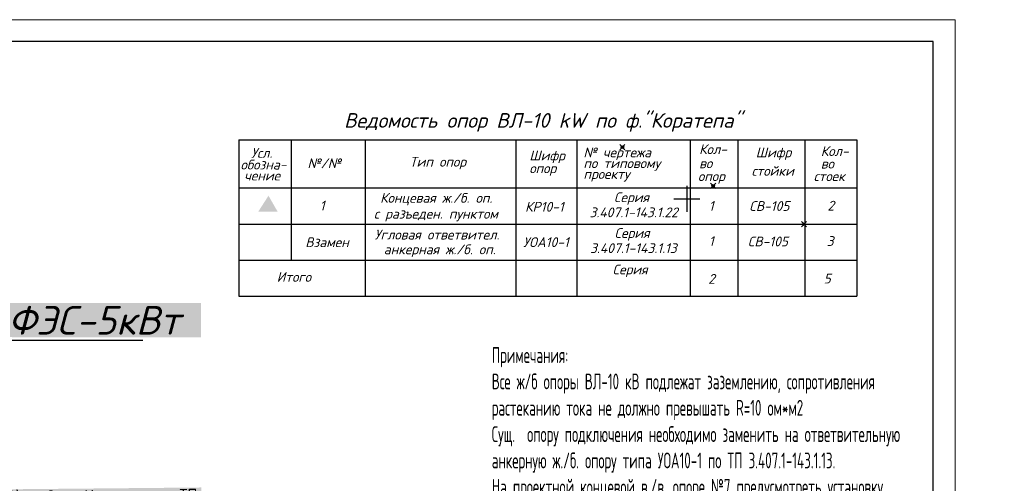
# Model space of a CAD drawing. Header units: metres. Extents: x 703615 to 712205, y 4306166 to 4311183.
# Tile 58 of 256: x 707254 to 707367, y 4306730 to 4306784. Entities that reach past the tile are written whole.
import ezdxf
from ezdxf import colors
from ezdxf.entities.mleader import LeaderData, LeaderLine
from ezdxf.math import Vec2, Vec3

# ---------------------------------------------------------------- set-up
doc = ezdxf.new("R2010")
doc.units = ezdxf.units.M
doc.header["$LTSCALE"] = 0.5
doc.header["$PDMODE"] = 35
doc.header["$PDSIZE"] = 0.3
for name, color, linetype in [('(001) Сетка', 92, 'Continuous'), ('(004) Точки рельефа', 7, 'Continuous'), ('Ypoвeнь1', 7, 'Continuous')]:
    doc.layers.add(name, color=color, linetype=linetype)
doc.layers.add('Рамка  штамп', color=7, linetype='Continuous', lineweight=30)
doc.styles.add('X_ISO', font='isocpeui.ttf')
doc.styles.add('ГОСТ2500', font='isocpeui.ttf', dxfattribs={"height": 2500})
doc.styles.add('имитатор ГОСТа', font='isocpeur.ttf', dxfattribs={"width": 0.6, "height": 300})

# ---------------------------------------------------------------- blocks, each defined once
blk = doc.blocks.new('Setka')
at = {"layer": '(001) Сетка'}
for p, q in [((0, 1.5), (0, -1.5)), ((-1.5, 0), (1.5, 0))]:
    blk.add_line(p, q, dxfattribs=at)

msp = doc.modelspace()

# ---------------------------------------------------------------- hatches: boundary and pattern name
at = {"lineweight": 50, "ltscale": 100}
msp.add_hatch(color=7, dxfattribs=at).paths.add_polyline_path([(707282.4134444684, 4306763.318227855), (707281.2289342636, 4306761.477156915), (707283.4663431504, 4306761.477156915)])

# ---------------------------------------------------------------- linework, layer by layer
at = {"layer": '(004) Точки рельефа', "color": 7, "linetype": 'ByBlock', "lineweight": -2}
for p in [(707323.0579381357, 4306768.885034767, 4.021195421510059), (707333.4889316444, 4306764.463911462, 4.124668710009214), (707343.9199251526, 4306760.042788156, 4.228141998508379)]:
    msp.add_point(p, dxfattribs=at)
at = {"lineweight": 30, "ltscale": 0.1, "elevation": 321.544}
msp.add_lwpolyline([(707161.2628681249, 4306637.539243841), (707358.7628681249, 4306637.539243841), (707358.7628681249, 4306781.039243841), (707161.2628681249, 4306781.039243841), (707161.2628681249, 4306637.539243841)], dxfattribs=at)
at = {"layer": 'Ypoвeнь1', "color": 7}
for p, q in [((707279.0213943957, 4306769.743029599, -1.206358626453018), (707349.9846029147, 4306769.743029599, -1.206358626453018)), ((707279.0213943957, 4306769.743029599, -1.206358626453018), (707279.0213943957, 4306751.76215991, -1.206358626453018)), ((707284.9969392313, 4306769.743029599, -1.206358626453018), (707284.9969392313, 4306755.911591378, -1.206358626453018)), ((707293.4987875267, 4306769.743029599, -1.206358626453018), (707293.4987875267, 4306751.76215991, -1.206358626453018)), ((707310.8213083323, 4306769.743029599, -1.206358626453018), (707310.8213083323, 4306751.76215991, -1.206358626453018)), ((707317.826989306, 4306769.743029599, -1.206358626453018), (707317.826989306, 4306751.76215991, -1.206358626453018)), ((707330.834226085, 4306769.743029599, -1.206358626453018), (707330.834226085, 4306751.76215991, -1.206358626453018)), ((707336.3178141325, 4306769.743029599, -1.206358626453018), (707336.3178141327, 4306751.76215991, -1.206358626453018)), ((707344.0293422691, 4306769.743029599, -1.206358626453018), (707344.0293422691, 4306751.76215991, -1.206358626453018)), ((707349.9846029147, 4306769.743029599, -1.206358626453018), (707349.9846029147, 4306751.76215991, -1.206358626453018)), ((707279.0213943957, 4306764.21045431, -1.206358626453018), (707349.9846029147, 4306764.21045431, -1.206358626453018)), ((707279.0213943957, 4306760.061022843, -1.206358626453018), (707349.9846029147, 4306760.061022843, -1.206358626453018)), ((707279.0213943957, 4306755.911591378, -1.206358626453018), (707349.9846029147, 4306755.911591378, -1.206358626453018)), ((707279.0213943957, 4306751.76215991, -1.206358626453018), (707349.9846029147, 4306751.76215991, -1.206358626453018))]:
    msp.add_line(p, q, dxfattribs=at)
at = {"layer": 'Рамка  штамп', "color": 7, "linetype": 'Continuous', "lineweight": 15, "ltscale": 100, "elevation": 321.544}
msp.add_lwpolyline([(707151.2628681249, 4306635.039243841), (707361.2628681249, 4306635.039243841), (707361.2628681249, 4306783.539243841), (707151.2628681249, 4306783.539243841), (707151.2628681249, 4306635.039243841)], dxfattribs=at)

# ---------------------------------------------------------------- block references
at = {"layer": '(001) Сетка'}
msp.add_blockref('Setka', (707330.4704813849, 4306762.96892747), dxfattribs=at)

# ---------------------------------------------------------------- texts
at = {"lineweight": 25, "style": 'ГОСТ2500'}
for s, height, p in [('Ведомость опор ВЛ-10 kW по ф."Коратепа"', 1.6851167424, (707291.0947114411, 4306771.125684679, -1.206358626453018)), ('Кол-', 1.1234111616, (707331.8701405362, 4306768.099033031, -1.206358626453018)), ('Шифр', 1.1234111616, (707338.373025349, 4306767.729181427, -1.206358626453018)), ('Кол-', 1.1234111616, (707345.8456670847, 4306767.878736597, -1.206358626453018)), ('Усл.', 1.1234111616, (707280.4172015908, 4306767.67078658, -1.206358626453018)), ('Тип опор', 1.1234111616, (707298.6229763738, 4306766.654380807, -1.206358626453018)), ('Шифр', 1.1234111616, (707312.3716603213, 4306767.369689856, -1.206358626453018)), ('№ чертежа', 1.1234111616, (707318.5812040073, 4306767.729181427, -1.206358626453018)), ('обозна-', 1.1234111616, (707279.2041850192, 4306766.326334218, -1.206358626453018)), ('№/№', 1.1234111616, (707286.8841028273, 4306766.479506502, -1.206358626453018)), ('опор', 1.1234111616, (707312.3716603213, 4306765.905298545, -1.206358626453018)), ('по типовому', 1.1234111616, (707318.5812040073, 4306766.487320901, -1.206358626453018)), ('во', 1.1234111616, (707331.8701405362, 4306766.47779844, -1.206358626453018)), ('стойки', 1.1234111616, (707337.9008355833, 4306765.601493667, -1.206358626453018)), ('во', 1.1234111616, (707345.8456670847, 4306766.433743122, -1.206358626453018)), ('чение', 1.1234111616, (707279.6224668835, 4306765.065910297, -1.206358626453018)), ('проекту', 1.1234111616, (707318.5812040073, 4306765.245460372, -1.206358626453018)), ('опор', 1.1234111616, (707331.7378180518, 4306764.994895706, -1.206358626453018)), ('стоек', 1.1234111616, (707345.0368110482, 4306764.995776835, -1.206358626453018)), ('Концевая ж./б. оп.', 1.1234111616, (707295.2363385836, 4306762.504701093, -1.206358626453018)), ('Серия', 1.1234111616, (707322.0993364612, 4306762.576865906, -1.206358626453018)), ('1', 1.1234111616, (707288.2985824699, 4306761.618684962, -1.206358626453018)), ('КР10-1', 1.1234111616, (707311.8786708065, 4306761.486918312, -1.206358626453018)), ('1', 1.1234111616, (707332.9839127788, 4306761.591410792, -1.206358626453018)), ('СВ-105', 1.1234111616, (707337.6376564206, 4306761.570246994, -1.206358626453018)), ('2', 1.1234111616, (707346.6183442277, 4306761.612662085, -1.206358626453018)), ('с разъеден. пунктом', 1.1234111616, (707294.5261834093, 4306760.676555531, -1.206358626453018)), ('3.407.1-143.1.22', 1.1234111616, (707319.2878231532, 4306760.842931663, -1.206358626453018)), ('Угловая ответвител.', 1.1234111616, (707294.6013578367, 4306758.285508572, -1.206358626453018)), ('Серия', 1.1234111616, (707322.1603112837, 4306758.464713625, -1.206358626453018)), ('3', 1.1234111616, (707346.5273310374, 4306757.54320803, -1.206358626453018)), ('Взамен', 1.1234111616, (707286.6372874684, 4306757.407154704, -1.206358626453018)), ('анкерная ж./б. оп.', 1.1234111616, (707295.6551126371, 4306756.589375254, -1.206358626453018)), ('УОА10-1', 1.1234111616, (707311.6681828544, 4306757.419724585, -1.206358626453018)), ('3.407.1-143.1.13', 1.1234111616, (707319.3487979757, 4306756.730779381, -1.206358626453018)), ('1', 1.1234111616, (707332.9908031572, 4306757.538092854, -1.206358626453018)), ('СВ-105', 1.1234111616, (707337.468909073, 4306757.498674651, -1.206358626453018)), ('Серия', 1.1234111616, (707321.9330968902, 4306754.281164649, -1.206358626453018)), ('Итого', 1.1234111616, (707283.3557184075, 4306753.425615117, -1.206358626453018)), ('2', 1.1234111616, (707332.920571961, 4306753.202200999, -1.206358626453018)), ('5', 1.1234111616, (707346.1815759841, 4306753.239757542, -1.206358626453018))]:
    msp.add_text(s, height=height, dxfattribs=at).set_placement(p)
at = {"color": 7, "insert": (707308.056471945, 4306745.910711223), "char_height": 1.815000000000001, "width": 59.02648979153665, "attachment_point": 1, "style": 'имитатор ГОСТа'}
msp.add_mtext('Примечания: \\PВсе ж/б опоры ВЛ-10 кВ подлежат заземлению, сопротивления\\Pрастеканию тока не должно превышать R=10 ом*м2\\PСущ.  опору подключения необходимо заменить на ответвительную \\Pанкерную ж./б. опору типа УОА10-1 по ТП 3.407.1-143.1.13.\\PНа проектной концевой в./в. опоре №7 предусмотреть установку \\Pразъединительного пункта по ТП 3.407.1-143.1.22.\\PОбщая протяженность проектной трассы ВЛ-10 кВ составляет 50 м \\PАС-35 мм², L= 150 м; \\PОбщая протяженность проектной трассы КЛ-0.4 кВ составляет 255 м \\PАВВГ-(4х10) мм²; L=255 м;\\PПо климатическим условиям данный район относится:\\PВетровой - 3; Гололед - 2\\Pопоры приняты согласно ТП 3.407.1-143.1 \\PМаксимальные пролеты для опор ВЛ-10 кВ приняты: 45 м.', dxfattribs=at)

# ---------------------------------------------------------------- next in the draw order: leaders
at = {"ltscale": 250}
ml = msp.add_multileader_mtext('Standard', dxfattribs=at)
ml.set_content('\\pxi4.2515;ФЭС-5кВт{\\fISOCPEUR|b0|i0|c204|p34;\\C0; \\H0.99999x; }', color=256, style='X_ISO')
ml.set_leader_properties()
ml.build(insert=Vec2(0, 0))
ml.multileader.update_dxf_attribs({"text_left_attachment_type": 6, "text_right_attachment_type": 6, "dogleg_length": 0.003289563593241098, "arrow_head_size": 1.233586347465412, "scale": 500})
ctx = ml.context
ctx.base_point, ctx.scale, ctx.char_height, ctx.arrow_head_size, ctx.landing_gap_size, ctx.plane_origin = Vec3(707244.5521145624, 4306746.702847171), 500, 3.289563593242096, 1.233586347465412, 0, Vec3(707266.167803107, 4306746.666174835)
ctx.left_attachment, ctx.right_attachment, ctx.text_align_type = 6, 6, 1
notes = []
notes.append((ctx, [(0, (1, 1, 0), (707244.5504697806, 4306746.702847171), (1, 0), 0.001644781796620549, [(0, [(707232.300089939, 4306730.549985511)], 0, [])])]))
ctx.mtext.insert, ctx.mtext.alignment, ctx.mtext.flow_direction = Vec3(707255.3628167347, 4306750.650323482), 2, 5
ctx.mtext.has_bg_fill, ctx.mtext.bg_color, ctx.mtext.bg_scale_factor, ctx.mtext.bg_transparency, ctx.mtext.use_window_bg_color = 1, -1023410172, 1.1, 0, 0
for ctx, leaders in notes:
    for number, flags, end, landing, length, lines in leaders:
        leader = LeaderData()
        leader.index, (leader.has_last_leader_line, leader.has_dogleg_vector, leader.attachment_direction) = number, flags
        leader.last_leader_point, leader.dogleg_vector, leader.dogleg_length = Vec3(end), Vec3(landing), length
        for number, points, colour, breaks in lines:
            line = LeaderLine()
            line.index, line.vertices, line.color, line.breaks = number, Vec3.list(points), colors.encode_raw_color(colour), breaks
            leader.lines.append(line)
        ctx.leaders.append(leader)

# ---------------------------------------------------------------- next in the draw order: texts
at = {"color": 5, "linetype": 'ByBlock', "ltscale": 0.5, "insert": (707259.3595956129, 4306727.592070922, -0.03413646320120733), "char_height": 1.5, "width": 30.41472692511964, "attachment_point": 5, "rotation": 0.5420184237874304, "style": 'X_ISO', "bg_fill": 1, "box_fill_scale": 1.1, "bg_fill_color": 255, "bg_fill_transparency": 0}
msp.add_mtext('{\\fISOCPEUR|b1|i0|c204|p34;\\H0.86667x;\\C0;АВВГ-(4х10) мм2 от Инвертора к ТП \\Pв траншее в земле L=35 м.\\H1.15385x; }', dxfattribs=at)

doc.saveas('drawing.dxf')
